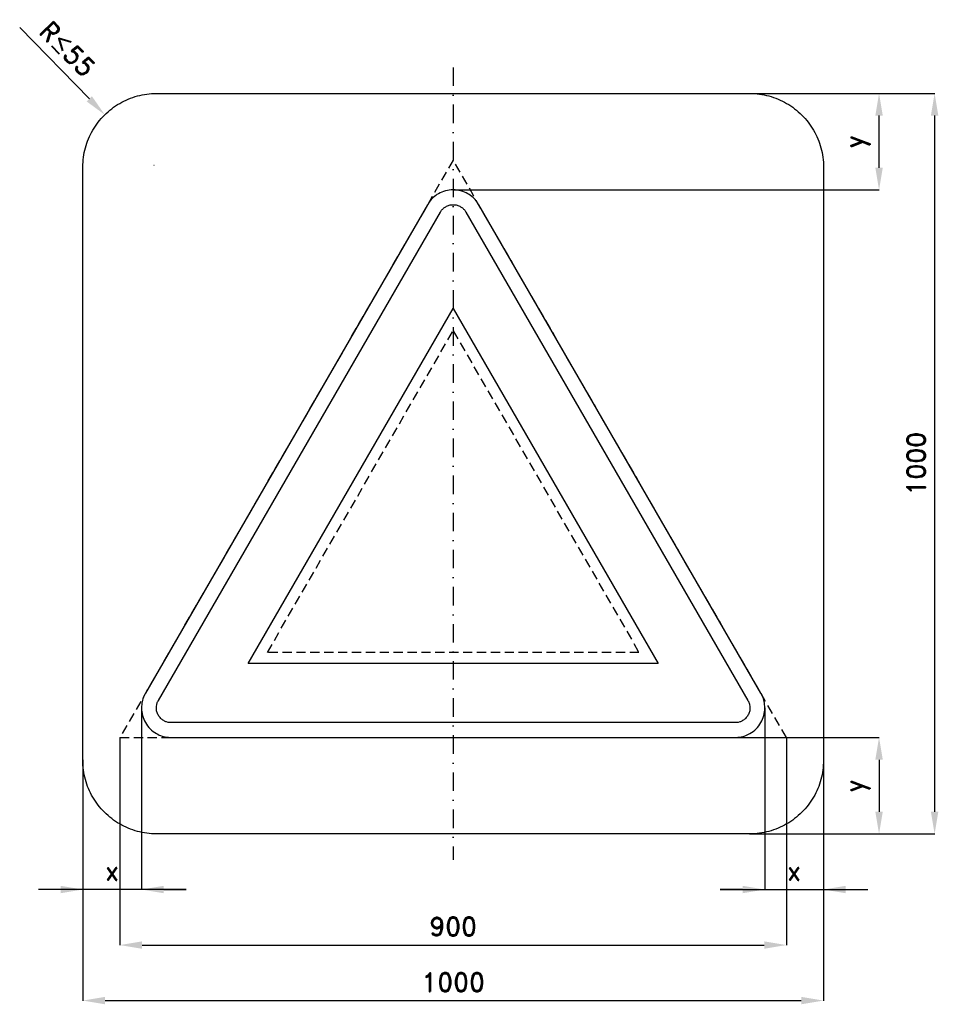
# Model space of a CAD drawing. Header units: millimetres. Extents: x -85 to 1155, y -230 to 1100.
import ezdxf

# ---------------------------------------------------------------- set-up
doc = ezdxf.new("R2010")
doc.units = ezdxf.units.MM
doc.header["$LTSCALE"] = 5
doc.linetypes.add('ČERCHOVANÁX2', pattern=[2, 1, -0.5, 0, -0.5])
doc.linetypes.add('ČÁRKOVANÁX2', pattern=[1.5, 1, -0.5])
doc.layers.add('Kóty', color=2, linetype='Continuous')
doc.layers.add('Značka', color=7, linetype='Continuous')
doc.styles.get("Standard").update_dxf_attribs({"font": 'romand.shx', "height": 25})
doc.dimstyles.get("Standard").update_dxf_attribs({"dimtxt": 25, "dimasz": 30, "dimexe": 0.18, "dimexo": 0.0625, "dimgap": 12.5, "dimtad": 1, "dimdec": 0, "dimzin": 0, "dimdsep": 46, "dimtxsty": 'Standard', "dimcen": 0.09, "dimadec": 0, "dimazin": 0, "dimtfac": 1, "dimtdec": 0, "dimtofl": 0, "dimtmove": 0, "dimatfit": 3, "dimfxl": 1, "dimtolj": 1, "dimtzin": 0, "dimarcsym": 0})

# ---------------------------------------------------------------- blocks, each defined once
blk = doc.blocks.new('*D0')
at = {"layer": 'Defpoints', "color": 0, "transparency": 16777216}
for p in [(0, 100), (1000, 100), (1000, -225)]:
    blk.add_point(p, dxfattribs=at)
at = {"layer": 'Kóty', "color": 0, "lineweight": -2, "transparency": 16777216}
for p, q in [((0, 99.9), (0, -225.2)), ((1000, 99.9), (1000, -225.2)), ((30, -225), (970, -225))]:
    blk.add_line(p, q, dxfattribs=at)
at = {"layer": 'Kóty', "color": 0, "transparency": 16777216}
for points in [[(30, -220), (30, -230), (0, -225)], [(970, -220), (970, -230), (1000, -225)]]:
    blk.add_solid(points, dxfattribs=at)
at = {"layer": 'Kóty', "color": 0, "transparency": 16777216, "insert": (500, -200), "char_height": 25, "attachment_point": 5}
blk.add_mtext('\\A1;1000', dxfattribs=at)
blk = doc.blocks.new('*D1')
at = {"layer": 'Defpoints', "color": 0, "transparency": 16777216}
for p in [(900, 1000), (1075, 1000), (500, 869.7)]:
    blk.add_point(p, dxfattribs=at)
at = {"layer": 'Kóty', "color": 0, "lineweight": -2, "transparency": 16777216}
for p, q in [((900.1, 1000), (1075.2, 1000)), ((1075, 899.7), (1075, 970)), ((500.1, 869.7), (1075.2, 869.7))]:
    blk.add_line(p, q, dxfattribs=at)
at = {"layer": 'Kóty', "color": 0, "transparency": 16777216}
for points in [[(1070, 970), (1080, 970), (1075, 1000)], [(1070, 899.7), (1080, 899.7), (1075, 869.7)]]:
    blk.add_solid(points, dxfattribs=at)
at = {"layer": 'Kóty', "color": 0, "transparency": 16777216, "insert": (1045.8, 934.9), "char_height": 25, "attachment_point": 5, "rotation": 90}
blk.add_mtext('\\A1;y', dxfattribs=at)
blk = doc.blocks.new('*D2')
at = {"layer": 'Defpoints', "color": 0, "transparency": 16777216}
for p in [(900, 1000), (900, 0), (1150, 0)]:
    blk.add_point(p, dxfattribs=at)
at = {"layer": 'Kóty', "color": 0, "lineweight": -2, "transparency": 16777216}
for p, q in [((900.1, 1000), (1150.2, 1000)), ((1150, 970), (1150, 30)), ((900.1, 0), (1150.2, 0))]:
    blk.add_line(p, q, dxfattribs=at)
at = {"layer": 'Kóty', "color": 0, "transparency": 16777216}
for points in [[(1145, 970), (1155, 970), (1150, 1000)], [(1145, 30), (1155, 30), (1150, 0)]]:
    blk.add_solid(points, dxfattribs=at)
at = {"layer": 'Kóty', "color": 0, "transparency": 16777216, "insert": (1125, 500), "char_height": 25, "attachment_point": 5, "rotation": 90}
blk.add_mtext('\\A1;1000', dxfattribs=at)
blk = doc.blocks.new('*D3')
at = {"layer": 'Defpoints', "color": 0, "transparency": 16777216}
for p in [(880.7, 130.3), (900, 0), (1075, 0)]:
    blk.add_point(p, dxfattribs=at)
at = {"layer": 'Kóty', "color": 0, "lineweight": -2, "transparency": 16777216}
for p, q in [((880.8, 130.3), (1075.2, 130.3)), ((1075, 100.3), (1075, 30)), ((900.1, 0), (1075.2, 0))]:
    blk.add_line(p, q, dxfattribs=at)
at = {"layer": 'Kóty', "color": 0, "transparency": 16777216}
for points in [[(1070, 100.3), (1080, 100.3), (1075, 130.3)], [(1070, 30), (1080, 30), (1075, 0)]]:
    blk.add_solid(points, dxfattribs=at)
at = {"layer": 'Kóty', "color": 0, "transparency": 16777216, "insert": (1045.8, 65.1), "char_height": 25, "attachment_point": 5, "rotation": 90}
blk.add_mtext('\\A1;y', dxfattribs=at)
blk = doc.blocks.new('*D4')
at = {"layer": 'Defpoints', "color": 0, "transparency": 16777216}
for p in [(50, 130.3), (950, 130.3), (950, -150)]:
    blk.add_point(p, dxfattribs=at)
at = {"layer": 'Kóty', "color": 0, "lineweight": -2, "transparency": 16777216}
for p, q in [((50, 130.2), (50, -150.2)), ((950, 130.2), (950, -150.2)), ((80, -150), (920, -150))]:
    blk.add_line(p, q, dxfattribs=at)
at = {"layer": 'Kóty', "color": 0, "transparency": 16777216}
for points in [[(80, -145), (80, -155), (50, -150)], [(920, -145), (920, -155), (950, -150)]]:
    blk.add_solid(points, dxfattribs=at)
at = {"layer": 'Kóty', "color": 0, "transparency": 16777216, "insert": (500, -125), "char_height": 25, "attachment_point": 5}
blk.add_mtext('\\A1;900', dxfattribs=at)

msp = doc.modelspace()

# ---------------------------------------------------------------- linework, layer by layer
at = {"layer": 'Kóty'}
for p, q in [((-85.2, 1089), (8.8, 992.6)), ((96, 903), (96.2, 903)), ((96.1, 903), (96.1, 903.1)), ((79.3, 170.2), (79.3, -75.2)), ((920.7, 170.2), (920.7, -75.2)), ((0, 99.9), (0, -75.2)), ((1000, 99.9), (1000, -75.2)), ((139.3, -75), (-60, -75)), ((109.3, -75), (139.3, -75)), ((890.7, -75), (860.7, -75)), ((860.7, -75), (1060, -75))]:
    msp.add_line(p, q, dxfattribs=at)
for points in [[(12.3, 996.1), (5.2, 989.1), (29.7, 971.1)], [(-30, -70), (-30, -80), (0, -75)], [(109.3, -70), (109.3, -80), (79.3, -75)], [(890.7, -70), (890.7, -80), (920.7, -75)], [(1030, -70), (1030, -80), (1000, -75)]]:
    msp.add_solid(points, dxfattribs=at)
at = {"layer": 'Značka', "color": 6, "linetype": 'ČERCHOVANÁX2', "lineweight": 25, "ltscale": 5}
msp.add_line((500, 1035), (500, -35), dxfattribs=at)
at = {"layer": 'Značka', "color": 5}
for points in [[(100, 0), (99.6, 0), (99.2, 0, -0.03218), (86.3, 0.9, -0.035443), (73.6, 3.5, -0.036267), (61.3, 7.7, -0.03442), (49.8, 13.5, -0.033722), (39, 20.7, -0.034085), (29.3, 29.3, -0.034209), (20.7, 39, -0.034229), (13.5, 49.8, -0.034044), (7.7, 61.3, -0.033412), (3.5, 73.6, -0.034127), (0.9, 86.3, -0.036745), (0, 99.2), (0, 99.6), (0, 100), (0, 900), (0, 900.4), (0, 900.8, -0.03218), (0.9, 913.7, -0.035443), (3.5, 926.4, -0.036267), (7.7, 938.7, -0.034422), (13.5, 950.2, -0.033722), (20.7, 961, -0.034087), (29.3, 970.7, -0.034208), (39, 979.3, -0.034231), (49.8, 986.5, -0.034039), (61.3, 992.3, -0.033412), (73.6, 996.5, -0.034124), (86.3, 999.1, -0.036741), (99.2, 1000), (99.6, 1000), (100, 1000), (900, 1000), (900.4, 1000), (900.8, 1000, -0.032179), (913.7, 999.1, -0.035442), (926.4, 996.5, -0.036264), (938.7, 992.3, -0.034416), (950.2, 986.5, -0.033719), (961, 979.3, -0.034088), (970.7, 970.7, -0.034205), (979.3, 961, -0.034231), (986.5, 950.2, -0.034041), (992.3, 938.7, -0.033413), (996.5, 926.4, -0.034124), (999.1, 913.7, -0.036741), (1000, 900.8), (1000, 900.4), (1000, 900), (1000, 100), (1000, 99.6), (1000, 99.2, -0.032179), (999.1, 86.3, -0.035442), (996.5, 73.6, -0.036264), (992.3, 61.3, -0.034415), (986.5, 49.8, -0.033719), (979.3, 39, -0.034086), (970.7, 29.3, -0.034205), (961, 20.7, -0.03423), (950.2, 13.5, -0.034046), (938.7, 7.7, -0.033413), (926.4, 3.5, -0.034127), (913.7, 0.9, -0.036745), (900.8, 0), (900.4, 0), (900, 0), (100, 0)], [(915.4, 190.3), (534.6, 849.7), (533.5, 851.5, 0.010773), (532.4, 853.2, 0.055776), (526.8, 859.5, 0.055977), (520, 864.4, 0.069563), (510.4, 868.4, 0.069791), (500, 869.7, 0.069503), (489.6, 868.4, 0.067732), (480, 864.4, 0.055944), (473.1, 859.5, 0.061135), (467.6, 853.2, 0.012245), (466.5, 851.5), (465.4, 849.7), (84.6, 190.3, 0.003578), (83.7, 188.4, 0.010725), (82.7, 186.6, 0.055711), (80.1, 178.6, 0.055984), (79.3, 170.3, 0.069592), (80.6, 159.9, 0.069767), (84.6, 150.3, 0.069481), (90.9, 142, 0.067775), (99.3, 135.6, 0.055964), (106.9, 132.1, 0.061097), (115.1, 130.5, 0.012239), (117.2, 130.4, 0.004071), (119.3, 130.3), (880.7, 130.3, 0.003574), (882.8, 130.4, 0.010735), (884.9, 130.5, 0.055795), (893.1, 132.2, 0.055986), (900.7, 135.6, 0.06958), (909.1, 142, 0.069788), (915.4, 150.3, 0.069498), (919.4, 159.9, 0.067786), (920.7, 170.3, 0.055935), (919.9, 178.7, 0.060946), (917.3, 186.6), (916.3, 188.4), (915.4, 190.3)]]:
    msp.add_lwpolyline(points, format="xyb", dxfattribs=at)
at = {"layer": 'Značka', "color": 6, "linetype": 'ČÁRKOVANÁX2', "ltscale": 2.5}
for points in [[(950, 130.3), (500, 909.7), (50, 130.3)], [(249.2, 245.2), (500, 679.6), (750.8, 245.2)]]:
    msp.add_lwpolyline(points, close=True, dxfattribs=at)
at = {"layer": 'Značka', "color": 1}
msp.add_lwpolyline([(880.7, 150.3), (119.3, 150.3), (118.2, 150.3, -0.010761), (117.2, 150.4, -0.055824), (113.1, 151.2, -0.05597), (109.3, 153, -0.069553), (105.1, 156.1, -0.069787), (102, 160.3, -0.069503), (99.9, 165.1, -0.067814), (99.3, 170.3, -0.055935), (99.7, 174.5, -0.060882), (101, 178.4, -0.012199), (101.5, 179.4, -0.004071), (102, 180.3), (482.7, 839.7), (483.2, 840.6), (483.8, 841.5, -0.055851), (486.6, 844.6, -0.05603), (490, 847, -0.069572), (494.8, 849.1, -0.069723), (500, 849.7, -0.069438), (505.2, 849.1, -0.067753), (510, 847, -0.055979), (513.4, 844.6, -0.061153), (516.2, 841.5), (516.8, 840.6), (517.3, 839.7), (898, 180.3), (898.5, 179.4), (899, 178.4, -0.055624), (900.3, 174.5, -0.055942), (900.7, 170.3, -0.069559), (900.1, 165.1, -0.069815), (898, 160.3, -0.069522), (894.9, 156.1, -0.067726), (890.7, 153, -0.055926), (886.9, 151.2, -0.06112), (882.8, 150.4, -0.012252), (881.8, 150.3, -0.004084), (880.7, 150.3)], format="xyb", dxfattribs=at)
msp.add_lwpolyline([(223.2, 230.3), (500, 709.7), (776.8, 230.3), (223.2, 230.3)], dxfattribs=at)

# ---------------------------------------------------------------- texts
at = {"layer": 'Kóty', "insert": (-20.7, 1059.9), "char_height": 25, "width": 97.683, "attachment_point": 5, "rotation": 314.6593}
msp.add_mtext('\\A1;R{\\A0;≤}55', dxfattribs=at)
at = {"layer": 'Kóty', "char_height": 25, "attachment_point": 5}
for insert in [(39.6, -50), (960.4, -50)]:
    msp.add_mtext('\\A1;x', dxfattribs=dict(at, insert=insert))

# ---------------------------------------------------------------- dimensions: what is measured, and where the dimension line sits
at = {"layer": 'Kóty'}
for base, p1, p2, picture, middle in [((1075, 1000), (500, 869.7), (900, 1000), '*D1', (1045.8, 934.9)), ((1075, 0), (880.7, 130.3), (900, 0), '*D3', (1045.8, 65.1))]:
    dim = msp.add_linear_dim(base=base, p1=p1, p2=p2, angle=90, text='y', dimstyle='Standard', dxfattribs=at)
    dim.commit()
    dim.dimension.update_dxf_attribs({"geometry": picture, "text_midpoint": middle})
dim = msp.add_linear_dim(base=(1150, 0), p1=(900, 1000), p2=(900, 0), angle=90, dimstyle='Standard', dxfattribs=at)
dim.commit()
dim.dimension.update_dxf_attribs({"geometry": '*D2', "text_midpoint": (1125, 500)})
dim = msp.add_linear_dim(base=(950, -150), p1=(50, 130.3), p2=(950, 130.3), dimstyle='Standard', dxfattribs=at)
dim.commit()
dim.dimension.update_dxf_attribs({"geometry": '*D4', "text_midpoint": (500, -150), "dimtype": 160})
dim = msp.add_linear_dim(base=(1000, -225), p1=(0, 100), p2=(1000, 100), dimstyle='Standard', dxfattribs=at)
dim.commit()
dim.dimension.update_dxf_attribs({"geometry": '*D0', "text_midpoint": (500, -200)})

doc.saveas('drawing.dxf')
